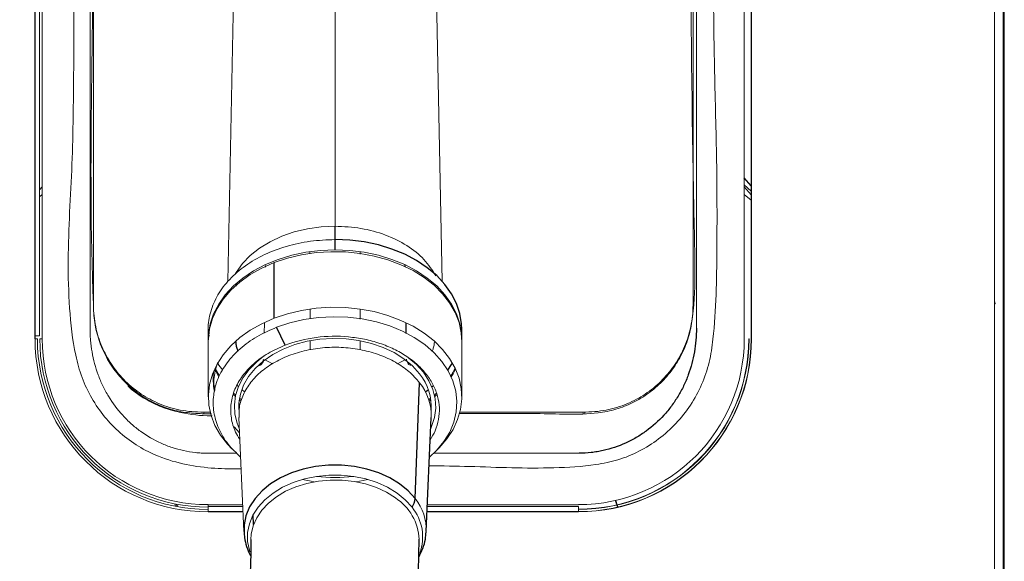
# Model space of a CAD drawing. Header units: millimetres. Extents: x 6 to 425, y 6 to 273.
# Tile 9 of 103: x 163.7 to 170.43, y 120.97 to 124.67. Entities that reach past the tile are written whole.
import ezdxf

# ---------------------------------------------------------------- set-up
doc = ezdxf.new("R2010")
doc.units = ezdxf.units.MM

msp = doc.modelspace()

# ---------------------------------------------------------------- linework, layer by layer
at = {"color": 144, "linetype": 'Continuous', "lineweight": 18}
for p, q in [((170.366, 115.5241), (170.366, 144.5241)), ((170.4239, 115.5241), (170.4239, 144.5241)), ((170.4326, 144.5241), (170.4326, 115.5241)), ((163.8042, 122.4908), (163.8042, 128.4908)), ((163.806, 128.4908), (163.806, 122.4908)), ((163.8536, 128.4908), (163.8536, 122.4908)), ((164.2039, 122.7241), (164.2039, 128.4908)), ((168.3039, 122.7241), (168.3039, 128.4908)), ((168.6542, 122.4908), (168.6542, 128.4908)), ((168.7019, 122.4908), (168.7019, 128.4908)), ((168.7036, 128.4908), (168.7036, 122.4908)), ((163.8356, 122.5113), (163.8356, 128.4547)), ((165.8561, 125.7668), (165.8561, 123.2616)), ((165.1672, 125.0669), (165.124, 122.8828)), ((166.5882, 122.8856), (166.5451, 125.0669)), ((164.2032, 123.933), (164.2039, 123.9338)), ((168.7019, 123.5367), (168.6542, 123.5915)), ((163.8356, 123.5102), (163.8536, 123.531)), ((168.6542, 123.5438), (168.7019, 123.5015)), ((168.6542, 123.531), (168.7019, 123.4762)), ((163.8536, 123.478), (163.8356, 123.4633)), ((168.7019, 123.439), (168.6542, 123.478)), ((165.6843, 123.0855), (165.6843, 123.0726)), ((166.0279, 123.0838), (166.0279, 123.0715)), ((165.3798, 122.9939), (165.3796, 122.9823)), ((170.3694, 122.7316), (170.366, 122.752)), ((165.685, 122.6922), (165.6851, 122.6299)), ((166.0273, 122.691), (166.0272, 122.627)), ((170.3694, 122.7316), (170.366, 122.7316)), ((165.3727, 122.5983), (165.3715, 122.5298)), ((163.8042, 122.4908), (163.8209, 122.4908)), ((163.8356, 122.5113), (163.806, 122.5113)), ((163.837, 122.4908), (163.8536, 122.4908)), ((165.6853, 122.4788), (165.6854, 122.4163)), ((166.027, 122.4783), (166.0269, 122.4169)), ((168.6852, 122.4908), (168.687, 122.4908)), ((164.9895, 122.475), (164.9895, 122.0945)), ((166.7228, 122.0945), (166.7228, 122.475)), ((165.0374, 122.2739), (165.06, 122.2328)), ((165.1867, 122.173), (165.1957, 122.1652)), ((165.2191, 122.145), (165.2402, 122.1269)), ((165.1586, 122.1113), (165.1744, 122.0966)), ((165.2008, 122.074), (165.2125, 122.0647)), ((165.2024, 122.0845), (165.2168, 122.0731)), ((166.4971, 122.0744), (166.5098, 122.0845)), ((166.5357, 122.1066), (166.5492, 122.1189)), ((166.5378, 122.0966), (166.5536, 122.1113)), ((165.002, 121.9908), (164.9373, 121.9908)), ((164.9587, 121.9804), (164.9619, 121.9908)), ((165.1981, 121.9537), (165.2328, 121.1736)), ((166.7103, 121.9908), (167.5706, 121.9908)), ((167.5506, 121.9908), (167.5537, 121.981)), ((167.5638, 121.9814), (167.5609, 121.9908)), ((165.1652, 121.8884), (165.2027, 121.8495)), ((165.1851, 121.7086), (164.9818, 121.7086)), ((167.526, 121.7086), (166.5284, 121.7086)), ((164.761, 121.3465), (164.7658, 121.362)), ((164.7742, 121.3604), (164.7684, 121.3451)), ((164.7767, 121.3435), (164.7825, 121.3589)), ((164.9873, 121.3571), (165.2246, 121.3571)), ((164.9873, 121.3571), (164.9873, 121.3405)), ((164.9873, 121.3448), (165.2252, 121.3448)), ((164.9873, 121.3405), (164.9873, 121.3244)), ((166.4871, 121.3448), (167.5206, 121.3448)), ((166.4876, 121.3571), (167.5206, 121.3571)), ((167.5206, 121.3448), (167.5206, 121.3261)), ((167.7727, 121.3855), (167.7828, 121.356)), ((167.786, 121.3568), (167.7767, 121.3865)), ((167.7833, 121.3544), (167.7882, 121.3402)), ((167.7909, 121.3408), (167.7865, 121.3551)), ((164.9873, 121.3077), (164.9873, 121.3244)), ((164.9873, 121.3095), (165.2268, 121.3095)), ((165.2268, 121.3077), (164.9873, 121.3077)), ((167.5206, 121.3077), (166.4854, 121.3077)), ((166.4855, 121.3095), (167.5206, 121.3095)), ((167.5206, 121.3261), (167.5206, 121.3244)), ((167.5206, 121.3244), (167.5206, 121.3095))]:
    msp.add_line(p, q, dxfattribs=at)
at = {"color": 7, "linetype": 'Continuous', "lineweight": 25}
for p, q in [((168.7019, 123.5369), (168.6542, 123.5917)), ((165.8561, 123.1704), (165.8561, 123.2616)), ((165.8561, 123.0997), (165.8561, 123.1704)), ((165.4406, 122.6323), (165.4406, 123.0128)), ((166.3324, 122.9984), (166.3326, 122.9845)), ((165.1324, 122.8096), (165.1369, 122.8232)), ((165.1779, 122.8657), (165.1776, 122.8513)), ((164.9895, 122.5576), (164.9895, 122.4868)), ((165.5141, 122.4473), (165.4566, 122.5708)), ((166.3395, 122.6002), (166.3407, 122.528)), ((166.7228, 122.4868), (166.7228, 122.5576)), ((165.2889, 122.3085), (165.2957, 122.3067)), ((166.4034, 121.3989), (166.4339, 122.1915)), ((166.5183, 122.1622), (166.5304, 122.1725)), ((166.4794, 121.1736), (166.5141, 121.9537)), ((165.2991, 121.2207), (165.2965, 121.2885))]:
    msp.add_line(p, q, dxfattribs=at)
at = {"color": 144, "linetype": 'Continuous', "lineweight": 18, "flags": 128}
for points in [[(165.8561, 123.2616), (165.761, 123.2573), (165.6675, 123.2442), (165.5771, 123.2227), (165.4914, 123.1931), (165.4119, 123.1559), (165.3399, 123.1118), (165.2765, 123.0614), (165.2229, 123.0057), (165.18, 122.9455), (165.1754, 122.9376)], [(165.8561, 123.0997), (165.7555, 123.0955), (165.6563, 123.0831), (165.5597, 123.0627), (165.4672, 123.0345), (165.3799, 122.9989), (165.299, 122.9563), (165.2257, 122.9074), (165.1609, 122.8528), (165.1056, 122.7933), (165.0603, 122.7296), (165.0259, 122.6626), (165.0026, 122.5933), (164.9909, 122.5225), (164.9895, 122.4809)], [(166.7228, 122.475), (166.7191, 122.5318), (166.7039, 122.6023), (166.6773, 122.671), (166.6396, 122.7371), (166.5912, 122.7996), (166.533, 122.8578), (166.4656, 122.9107), (166.3899, 122.9578), (166.307, 122.9984), (166.2181, 123.0319), (166.1242, 123.0578), (166.0267, 123.0759), (165.9269, 123.0858), (165.8262, 123.0875), (165.7258, 123.0809), (165.6272, 123.0661), (165.5317, 123.0433), (165.4406, 123.0128)], [(166.7227, 122.4809), (166.7213, 122.5225), (166.7096, 122.5933), (166.6864, 122.6626), (166.6519, 122.7296), (166.6067, 122.7933), (166.5513, 122.8528), (166.4865, 122.9074), (166.4132, 122.9563), (166.3324, 122.9989), (166.2451, 123.0345), (166.1525, 123.0627), (166.056, 123.0831), (165.9567, 123.0955), (165.8561, 123.0997)], [(165.4406, 123.0128), (165.3551, 122.9751), (165.2764, 122.9306), (165.2055, 122.8799), (165.1435, 122.8238), (165.091, 122.7629), (165.0489, 122.6982), (165.0178, 122.6304), (164.9979, 122.5605), (164.9897, 122.4895), (164.9895, 122.475)], [(166.5497, 121.7271), (166.5688, 121.7458), (166.6212, 121.8066), (166.6633, 121.8714), (166.6945, 121.9391), (166.7143, 122.009), (166.7225, 122.08), (166.7191, 122.1513), (166.7039, 122.2217), (166.6773, 122.2904), (166.6396, 122.3565), (166.5912, 122.4191), (166.533, 122.4772), (166.4656, 122.5302), (166.3899, 122.5773), (166.307, 122.6178), (166.2181, 122.6513), (166.1242, 122.6773), (166.0267, 122.6953), (165.9269, 122.7053), (165.8262, 122.707), (165.7258, 122.7004), (165.6272, 122.6856), (165.5317, 122.6628), (165.4406, 122.6323)], [(165.4406, 122.6323), (165.3551, 122.5946), (165.2764, 122.55), (165.2055, 122.4994), (165.1435, 122.4432), (165.091, 122.3824), (165.0489, 122.3176), (165.0178, 122.2499), (164.9979, 122.18), (164.9897, 122.109), (164.9932, 122.0377), (165.0083, 121.9673), (165.035, 121.8985), (165.0727, 121.8325), (165.121, 121.7699), (165.15, 121.7392)], [(166.502, 121.6813), (166.5497, 121.7271), (166.6004, 121.7886), (166.6401, 121.8539), (166.6685, 121.9222), (166.6849, 121.9924), (166.6893, 122.0635), (166.6816, 122.1344), (166.6618, 122.2042), (166.6303, 122.2718), (166.5874, 122.3362), (166.534, 122.3964), (166.4706, 122.4517), (166.3982, 122.5012), (166.318, 122.5441), (166.231, 122.5799), (166.1386, 122.608), (166.042, 122.6281), (165.9428, 122.6397), (165.8422, 122.6428), (165.7419, 122.6374), (165.6432, 122.6234), (165.5477, 122.6011), (165.4566, 122.5708)], [(166.4339, 122.2525), (166.3855, 122.306), (166.3273, 122.3544), (166.2603, 122.3968), (166.1858, 122.4323), (166.1051, 122.4602), (166.0198, 122.4802), (165.9314, 122.4918), (165.8417, 122.4947), (165.7522, 122.489), (165.6646, 122.4747), (165.5807, 122.4521), (165.5018, 122.4217), (165.4296, 122.3839), (165.3653, 122.3395), (165.3101, 122.2894), (165.2651, 122.2344), (165.2311, 122.1755), (165.2088, 122.114), (165.1985, 122.0509), (165.1985, 122.0075)], [(165.3669, 122.3717), (165.3201, 122.3346), (165.2683, 122.2826), (165.2266, 122.2261), (165.1956, 122.1663), (165.176, 122.1042), (165.168, 122.0408), (165.1717, 121.9772), (165.1872, 121.9145), (165.2014, 121.879)], [(165.3767, 122.3483), (165.4031, 122.333), (165.4276, 122.32)], [(166.2839, 122.3196), (166.3092, 122.333), (166.3356, 122.3483)], [(166.5108, 121.879), (166.5166, 121.8923), (166.5363, 121.9544), (166.5443, 122.0178), (166.5405, 122.0814), (166.525, 122.1442), (166.4981, 122.2049), (166.4602, 122.2627), (166.4119, 122.3164), (166.3612, 122.36)], [(165.038, 122.2847), (165.0603, 122.2441), (165.0634, 122.2392)], [(166.6478, 122.2376), (166.6519, 122.2441), (166.6772, 122.2907)], [(166.6509, 122.2307), (166.6633, 122.2519), (166.68, 122.2848)], [(165.1608, 122.1211), (165.1609, 122.1209), (165.1765, 122.1066)], [(166.5001, 122.0649), (166.5067, 122.0702), (166.5114, 122.074)], [(166.3823, 121.3396), (166.336, 121.3905), (166.28, 121.4362), (166.2153, 121.4758), (166.1434, 121.5085), (166.0655, 121.5337), (165.9835, 121.5507), (165.8988, 121.5593), (165.8132, 121.5593), (165.7286, 121.5506), (165.6465, 121.5336), (165.5687, 121.5085), (165.4967, 121.4757), (165.4321, 121.4361), (165.3761, 121.3904), (165.3298, 121.3395), (165.2943, 121.2845), (165.2702, 121.2264), (165.2581, 121.1665), (165.2581, 121.1061), (165.2703, 121.0462), (165.2742, 121.0342)], [(165.2811, 121.1193), (165.2832, 121.1546), (165.2961, 121.2119), (165.3203, 121.2673), (165.3555, 121.3197), (165.4008, 121.3681), (165.4554, 121.4113), (165.5182, 121.4487), (165.5878, 121.4794), (165.6629, 121.5027), (165.742, 121.5182), (165.8233, 121.5257), (165.9054, 121.5248), (165.9864, 121.5158), (166.0648, 121.4986), (166.1389, 121.4738), (166.2073, 121.4417), (166.2685, 121.4031)], [(165.6338, 121.5301), (165.6925, 121.5174), (165.7141, 121.5137)], [(165.9982, 121.5137), (166.0476, 121.5229), (166.0785, 121.5301)]]:
    msp.add_lwpolyline(points, dxfattribs=at)
at = {"color": 7, "linetype": 'Continuous', "lineweight": 25, "flags": 128}
for points in [[(166.7228, 122.5576), (166.7213, 122.5932), (166.7096, 122.664), (166.6864, 122.7333), (166.6519, 122.8003), (166.6067, 122.864), (166.5513, 122.9235), (166.4865, 122.9781), (166.4132, 123.027), (166.3324, 123.0696), (166.2451, 123.1052), (166.1525, 123.1334), (166.056, 123.1539), (165.9567, 123.1662), (165.8561, 123.1704)], [(166.7208, 122.5163), (166.7213, 122.5219), (166.7213, 122.5222)], [(166.627, 122.2775), (166.6519, 122.3148), (166.6586, 122.326)], [(166.4744, 122.1281), (166.4865, 122.137), (166.4945, 122.1431)], [(166.4034, 121.3989), (166.3553, 121.4518), (166.297, 121.4994), (166.2298, 121.5406), (166.1549, 121.5746), (166.0739, 121.6007), (165.9886, 121.6184), (165.9005, 121.6274), (165.8115, 121.6273), (165.7234, 121.6184), (165.6381, 121.6006), (165.5571, 121.5745), (165.4823, 121.5405), (165.4151, 121.4993), (165.3568, 121.4517), (165.3087, 121.3988), (165.2718, 121.3415), (165.2467, 121.2812), (165.2341, 121.2189), (165.2341, 121.156), (165.2347, 121.1501)], [(166.4266, 120.903), (166.4311, 121.1204), (166.4311, 121.1204)]]:
    msp.add_lwpolyline(points, dxfattribs=at)
at = {"color": 144, "linetype": 'Continuous', "lineweight": 18}
for centre, radius, start, end in [((164.9873, 122.4908), 1.183, 180, 270), ((164.9873, 122.4908), 1.1664, 180, 270), ((164.9873, 122.4908), 1.1503, 180, 270), ((164.9873, 122.4908), 1.1336, 180, 270), ((165.8552, 121.5399), 0.9694, 84.54406, 110.6013), ((167.5206, 122.4908), 1.1664, 270, 0), ((167.5206, 122.4908), 1.1646, 270, 0), ((167.5206, 122.4908), 1.1813, 270, 0), ((167.5206, 122.4908), 1.183, 270, 0), ((167.5206, 122.4908), 1.1336, 270, 0), ((165.4424, 122.2134), 0.4196, 171.82313, 191.22229), ((166.1564, 122.0267), 0.3577, 355.52597, 39.13924), ((166.1531, 121.9642), 0.3612, 358.32125, 38.98052), ((165.8561, 122.5105), 0.9679, 262.50346, 277.49654), ((166.0762, 121.1044), 0.3553, 2.57621, 57.22988), ((166.1385, 121.1841), 0.3411, 357.67937, 39.03837), ((166.1365, 121.1371), 0.3185, 339.47518, 39.4904)]:
    msp.add_arc(centre, radius, start, end, dxfattribs=at)
at = {"color": 7, "linetype": 'Continuous', "lineweight": 25}
msp.add_arc((166.2837, 121.4082), 0.1201, 325.21557, 355.58566, dxfattribs=at)
for points, knots in [([(165.2811, 121.1191), (165.2803, 121.0568), (165.2787, 120.939), (165.2672, 120.7633), (165.2519, 120.6043), (165.2346, 120.4635), (165.2172, 120.3428), (165.2014, 120.2448), (165.1879, 120.1669), (165.1757, 120.1001), (165.1629, 120.0337), (165.1484, 119.961), (165.126, 119.8547), (165.0931, 119.7083), (165.0455, 119.5148), (164.9867, 119.2953), (164.9151, 119.0489), (164.8288, 118.7745), (164.7212, 118.4574), (164.5914, 118.1023), (164.4418, 117.7223), (164.2835, 117.3452), (164.121, 116.9791), (163.9561, 116.6252), (163.7611, 116.2243), (163.5367, 115.7853), (163.2854, 115.318), (163.0554, 114.9087), (162.8492, 114.5546), (162.6682, 114.2525), (162.4983, 113.976), (162.335, 113.716), (162.1218, 113.3837), (161.8548, 112.9801), (161.6109, 112.6257), (161.448, 112.3947), (161.3677, 112.2819), (161.2916, 112.1761), (161.2238, 112.0826), (161.168, 112.0063), (161.1249, 111.9476), (161.0884, 111.8982), (161.0433, 111.8374), (160.9765, 111.7477), (160.8803, 111.6199), (160.7566, 111.4577), (160.6049, 111.262), (160.3763, 110.9728), (160.0819, 110.6118), (159.7326, 110.2016), (159.3933, 109.8198), (159.0651, 109.4662), (158.7494, 109.1406), (158.4483, 108.8437), (158.2119, 108.6208), (158.0379, 108.4622), (157.9224, 108.3589), (157.8119, 108.2622), (157.713, 108.1772), (157.6381, 108.114), (157.5867, 108.0711), (157.5462, 108.0375), (157.4971, 107.9972), (157.4311, 107.9436), (157.3472, 107.8764), (157.2309, 107.7851), (157.079, 107.6694), (156.8978, 107.537), (156.7112, 107.407), (156.5316, 107.2883), (156.3613, 107.1816), (156.2003, 107.0861), (156.0483, 107.0011), (155.8839, 106.9146), (155.7109, 106.8304), (155.5342, 106.7528), (155.4014, 106.7003), (155.3077, 106.6662), (155.2461, 106.6449), (155.1793, 106.6229), (155.0938, 106.5967), (154.9768, 106.5645), (154.8081, 106.5257), (154.6104, 106.4942), (154.4061, 106.4807), (154.2341, 106.4848), (154.0988, 106.4996), (153.9941, 106.5187), (153.9148, 106.5378), (153.8487, 106.5571), (153.7855, 106.5784), (153.7123, 106.6067), (153.6191, 106.6493), (153.5118, 106.7085), (153.4013, 106.7817), (153.3002, 106.8601), (153.2103, 106.9387), (153.134, 107.0127), (153.0728, 107.0772), (153.0262, 107.129), (152.987, 107.1745), (152.9488, 107.2208), (152.9099, 107.2696), (152.8456, 107.3538), (152.7556, 107.481), (152.641, 107.6612), (152.5234, 107.8671), (152.4038, 108.101), (152.2829, 108.364), (152.1617, 108.6581), (152.0417, 108.9831), (151.9061, 109.393), (151.7634, 109.8873), (151.6202, 110.4646), (151.492, 111.0644), (151.3778, 111.6821), (151.266, 112.38), (151.1607, 113.1558), (151.0651, 114.0057), (150.9842, 114.8778), (150.9173, 115.7653), (150.8636, 116.6613), (150.8225, 117.5392), (150.7922, 118.3936), (150.7688, 119.3103), (150.7532, 120.3111), (150.7479, 121.4198), (150.7533, 122.5698), (150.7696, 123.7604), (150.7965, 124.9905), (150.8341, 126.259), (150.8813, 127.5421), (150.9374, 128.8375), (151.0017, 130.1424), (151.0749, 131.477), (151.1568, 132.8395), (151.2471, 134.2284), (151.3515, 135.728), (151.4712, 137.3389), (151.6073, 139.0609), (151.7529, 140.807), (151.9082, 142.5853), (152.0728, 144.3918), (152.2464, 146.2288), (152.428, 148.0896), (152.6176, 149.9785), (152.8145, 151.8913), (153.0171, 153.8195), (153.206, 155.5872), (153.3789, 157.1868), (153.5341, 158.6123), (153.6885, 160.0243), (153.8411, 161.417), (153.9905, 162.7843), (154.1202, 163.9791), (154.2304, 165.0035), (154.3218, 165.8616), (154.4095, 166.6972), (154.4931, 167.5079), (154.572, 168.2909), (154.6456, 169.0438), (154.7091, 169.7173), (154.7629, 170.3139), (154.8078, 170.8368), (154.8479, 171.3345), (154.8833, 171.8058), (154.9127, 172.2281), (154.9369, 172.6044), (154.9568, 172.9398), (154.9723, 173.2286), (154.9842, 173.4744), (154.9933, 173.6825), (155.0007, 173.8757), (155.0063, 174.0532), (155.0103, 174.2136), (155.0125, 174.3566), (155.0129, 174.4784), (155.0124, 174.5558), (155.0114, 174.5876), (155.0113, 174.5913)], [0, 0, 0, 0, 0.002986, 0.005645, 0.007983, 0.009999, 0.011693, 0.013062, 0.014054, 0.014865, 0.015744, 0.0167, 0.017732, 0.0199, 0.022354, 0.025101, 0.028151, 0.031515, 0.035206, 0.039743, 0.044418, 0.048978, 0.053412, 0.057709, 0.061861, 0.068064, 0.073845, 0.079175, 0.083357, 0.087179, 0.090631, 0.093909, 0.097161, 0.103467, 0.10965, 0.111174, 0.11269, 0.114166, 0.115432, 0.116461, 0.117254, 0.117814, 0.118469, 0.11973, 0.121477, 0.123707, 0.126418, 0.129602, 0.135819, 0.14175, 0.147387, 0.152727, 0.157767, 0.162491, 0.166858, 0.168665, 0.170404, 0.172078, 0.173617, 0.174808, 0.175395, 0.175884, 0.176587, 0.177552, 0.178773, 0.180243, 0.182588, 0.185291, 0.187925, 0.190396, 0.192711, 0.194874, 0.196892, 0.19877, 0.201362, 0.203637, 0.205568, 0.206411, 0.207178, 0.207889, 0.208917, 0.210385, 0.212253, 0.215186, 0.217683, 0.219798, 0.22158, 0.222786, 0.223806, 0.22465, 0.225367, 0.226299, 0.227524, 0.229063, 0.23074, 0.232255, 0.233592, 0.234935, 0.235961, 0.23667, 0.237329, 0.238011, 0.238718, 0.23945, 0.241602, 0.243971, 0.246605, 0.249503, 0.252684, 0.25617, 0.25998, 0.264066, 0.270324, 0.276816, 0.283501, 0.290342, 0.297301, 0.306536, 0.31584, 0.325145, 0.335043, 0.344799, 0.354348, 0.363633, 0.372608, 0.384171, 0.39619, 0.408657, 0.421564, 0.434903, 0.448661, 0.462826, 0.476651, 0.490816, 0.505307, 0.520107, 0.535197, 0.55056, 0.568985, 0.58772, 0.606726, 0.625959, 0.64577, 0.665719, 0.685976, 0.706593, 0.727488, 0.748568, 0.769727, 0.785418, 0.801037, 0.816527, 0.83183, 0.846881, 0.861615, 0.871325, 0.880838, 0.890131, 0.899183, 0.907971, 0.916473, 0.924669, 0.930956, 0.937027, 0.942874, 0.948506, 0.953961, 0.958467, 0.962976, 0.96752, 0.970981, 0.974516, 0.978158, 0.981945, 0.985921, 0.990133, 0.994624, 0.999378, 1, 1, 1, 1]), ([(168.3268, 122.5643), (168.327, 122.537), (168.326, 122.5097), (168.3216, 122.4554), (168.3182, 122.4286), (168.3045, 122.3488), (168.2906, 122.2966), (168.267, 122.2327), (168.262, 122.22), (168.2514, 122.1949), (168.2458, 122.1825), (168.2282, 122.1459), (168.2153, 122.1221), (168.1874, 122.0759), (168.1724, 122.0535), (168.1481, 122.0209), (168.1397, 122.0102), (168.1224, 121.9892), (168.1134, 121.9788), (168.0674, 121.9283), (168.0271, 121.8923), (167.9617, 121.8445), (167.939, 121.8296), (167.9036, 121.809), (167.8916, 121.8024), (167.8673, 121.7898), (167.855, 121.7839), (167.7931, 121.7559), (167.7419, 121.7388), (167.6756, 121.7241), (167.6623, 121.7215), (167.6353, 121.717), (167.6217, 121.7151), (167.5808, 121.7105), (167.5534, 121.7088), (167.526, 121.7086)], [0, 0, 0, 0, 0.0625, 0.0625, 0.125, 0.125, 0.25, 0.25, 0.28125, 0.28125, 0.3125, 0.3125, 0.375, 0.375, 0.4375, 0.4375, 0.46875, 0.46875, 0.5, 0.5, 0.625, 0.625, 0.6875, 0.6875, 0.71875, 0.71875, 0.75, 0.75, 0.875, 0.875, 0.90625, 0.90625, 0.9375, 0.9375, 1, 1, 1, 1]), ([(165.1767, 122.47), (165.1773, 122.4652), (165.1789, 122.4505), (165.183, 122.4284), (165.1893, 122.4135), (165.192, 122.407)], [0, 0, 0, 0, 0.216083, 0.657511, 1, 1, 1, 1]), ([(165.3392, 122.3109), (165.3415, 122.3118), (165.3511, 122.3153), (165.3641, 122.3289), (165.3669, 122.345), (165.3684, 122.3534)], [0, 0, 0, 0, 0.136197, 0.550013, 1, 1, 1, 1]), ([(165.2343, 121.1689), (165.2348, 121.1567), (165.2362, 121.1235), (165.2509, 121.0708), (165.2656, 121.0291), (165.2777, 121.0095), (165.2786, 121.0081)], [0, 0, 0, 0, 0.218494, 0.595034, 0.972553, 1, 1, 1, 1]), ([(166.4286, 120.9983), (166.4385, 121.0181), (166.4583, 121.0577), (166.4745, 121.1158), (166.4771, 121.1536), (166.4782, 121.1696)], [0, 0, 0, 0, 0.365365, 0.7303561, 1, 1, 1, 1])]:
    msp.add_open_spline(points, degree=3, knots=knots, dxfattribs=at)
at = {"color": 144, "linetype": 'Continuous', "lineweight": 18}
for points, knots in [([(166.4995, 121.6238), (166.5916, 121.6223), (166.7801, 121.6194), (167.0644, 121.6074), (167.3527, 121.6069), (167.5965, 121.6198), (167.7923, 121.6596), (167.9376, 121.719), (168.0717, 121.803), (168.1909, 121.9099), (168.29, 122.0362), (168.3666, 122.1777), (168.4192, 122.33), (168.4619, 122.6381), (168.4687, 123.0989), (168.4682, 123.7093), (168.4493, 124.3199), (168.4377, 125.3389), (168.4358, 126.2768), (168.4476, 127.1337), (168.4623, 127.5012), (168.4728, 127.8687), (168.4675, 128.2357), (168.4513, 128.532), (168.4093, 128.7546), (168.3519, 128.9), (168.2713, 129.0337), (168.1696, 129.1522), (168.0492, 129.2516), (167.9141, 129.3297), (167.7676, 129.3841), (167.5784, 129.4174), (167.3502, 129.4236), (167.0864, 129.4175), (166.5623, 129.4081), (166.056, 129.4067), (165.5674, 129.4173), (165.3568, 129.4292), (165.1465, 129.4341), (164.9375, 129.4224), (164.7491, 129.3875), (164.5866, 129.3263), (164.4519, 129.2472), (164.3327, 129.1464), (164.2317, 129.0274), (164.1527, 128.8928), (164.0956, 128.746), (164.0681, 128.5891), (164.0635, 128.4289), (164.0687, 127.9108), (164.0641, 127.0349), (164.0627, 125.6172), (164.0756, 124.501), (164.0588, 123.6862), (164.04, 123.3578), (164.0279, 123.0295), (164.0363, 122.7023), (164.0658, 122.4329), (164.1214, 122.2261), (164.1885, 122.0843), (164.2771, 121.9562), (164.3846, 121.845), (164.5094, 121.7534), (164.6607, 121.6776), (164.8377, 121.6272), (165.0282, 121.6024), (165.154, 121.6016), (165.2138, 121.6013)], [0, 0, 0, 0, 0.01288, 0.026346, 0.039777, 0.05318, 0.060389, 0.067598, 0.074997, 0.082397, 0.089864, 0.097331, 0.104793, 0.112255, 0.140675, 0.169121, 0.197596, 0.226056, 0.311565, 0.328689, 0.34584, 0.362976, 0.38007, 0.397146, 0.404385, 0.411625, 0.418867, 0.426108, 0.433348, 0.440588, 0.447827, 0.455067, 0.467346, 0.479653, 0.491961, 0.540617, 0.550414, 0.560274, 0.570094, 0.579813, 0.589493, 0.596735, 0.603978, 0.611217, 0.618456, 0.625695, 0.632935, 0.640351, 0.64783, 0.655316, 0.712781, 0.770246, 0.853501, 0.868798, 0.884151, 0.899472, 0.914701, 0.929892, 0.937212, 0.944532, 0.951707, 0.958881, 0.966061, 0.973241, 0.982429, 0.991642, 1, 1, 1, 1]), ([(164.1656, 128.0896), (164.1657, 128.0946), (164.1702, 128.2621), (164.1864, 128.4737), (164.2332, 128.7207), (164.2832, 128.8439), (164.3524, 128.957), (164.4396, 129.0571), (164.5426, 129.1409), (164.6579, 129.2064), (164.7828, 129.2516), (164.9364, 129.2783), (165.1152, 129.2786), (165.5617, 129.2693), (166.0462, 129.2769), (166.5513, 129.2733), (166.832, 129.2793), (167.0958, 129.2903), (167.3594, 129.2909), (167.5792, 129.2791), (167.7521, 129.2441), (167.8752, 129.1942), (167.9882, 129.1246), (168.0882, 129.0372), (168.1717, 128.934), (168.2369, 128.8185), (168.2822, 128.6935), (168.3135, 128.4979), (168.3177, 128.2342), (168.3102, 127.9058), (168.2839, 126.3717), (168.2813, 124.8368), (168.3108, 123.3015), (168.3195, 122.9715), (168.314, 122.7092), (168.2812, 122.5186), (168.2373, 122.4017), (168.175, 122.2938), (168.0955, 122.1977), (168.0009, 122.1166), (167.8941, 122.0522), (167.7779, 122.0068), (167.627, 121.9765), (167.4438, 121.9752), (167.1269, 121.9835), (166.88, 121.9815), (166.7037, 121.9801)], [0, 0, 0, 0, 0.001147, 0.038112, 0.048125, 0.058139, 0.068153, 0.078168, 0.08818, 0.098193, 0.108205, 0.118218, 0.133481, 0.148772, 0.219817, 0.243624, 0.263632, 0.283667, 0.303649, 0.323586, 0.333598, 0.343611, 0.353627, 0.363643, 0.373657, 0.383671, 0.393685, 0.403699, 0.428579, 0.453508, 0.478438, 0.777459, 0.802522, 0.827583, 0.852581, 0.861997, 0.871412, 0.880817, 0.890221, 0.899626, 0.909031, 0.918441, 0.927851, 0.943873, 0.95994, 1, 1, 1, 1]), ([(164.1811, 122.5643), (164.1811, 123.9482), (164.1811, 125.3321), (164.1811, 127.0619), (164.1811, 127.5809), (164.1811, 128.1431), (164.1811, 128.3809), (164.1811, 128.4458), (164.1811, 128.4782), (164.181, 128.489), (164.1813, 128.5107), (164.1816, 128.5215), (164.1844, 128.5755), (164.1901, 128.6187), (164.2018, 128.6727), (164.2044, 128.6835), (164.21, 128.7051), (164.2131, 128.7159), (164.2229, 128.7481), (164.2303, 128.7691), (164.255, 128.831), (164.2748, 128.8706), (164.3094, 128.9277), (164.3218, 128.9464), (164.3482, 128.9827), (164.362, 129.0001), (164.4055, 129.0506), (164.4371, 129.0817), (164.4884, 129.1244), (164.5061, 129.138), (164.5429, 129.1638), (164.5617, 129.1758), (164.6193, 129.2094), (164.6592, 129.2285), (164.7216, 129.2522), (164.7427, 129.2593), (164.7859, 129.2717), (164.8076, 129.277), (164.873, 129.29), (164.9171, 129.2951), (164.9726, 129.2969), (164.9838, 129.2969), (165.0061, 129.2969), (165.0395, 129.2969), (165.4297, 129.2969), (166.1656, 129.2969), (166.9683, 129.2969), (167.4143, 129.2969), (167.5146, 129.2969), (167.5258, 129.297), (167.5481, 129.2965), (167.5592, 129.2961), (167.5927, 129.294), (167.615, 129.2917), (167.6811, 129.282), (167.7242, 129.272), (167.7873, 129.2518), (167.8082, 129.2442), (167.8493, 129.2272), (167.8697, 129.2178), (167.9291, 129.1872), (167.9667, 129.1637), (168.0198, 129.1241), (168.0371, 129.1102), (168.0704, 129.0808), (168.0866, 129.0652), (168.133, 129.0169), (168.1609, 128.9826), (168.1983, 128.9279), (168.2101, 128.9091), (168.2321, 128.8705), (168.2424, 128.8505), (168.2706, 128.7898), (168.2858, 128.7482), (168.3035, 128.6843), (168.3085, 128.6628), (168.3168, 128.6192), (168.32, 128.597), (168.3247, 128.5525), (168.3261, 128.5303), (168.3268, 128.4969), (168.3268, 128.4857), (168.3268, 128.4635), (168.3268, 128.2743), (168.3268, 127.7289), (168.3268, 126.4822), (168.3268, 125.0575), (168.3268, 123.8109), (168.3268, 123.1876), (168.3268, 122.876), (168.3268, 122.7201), (168.3268, 122.6422), (168.3268, 122.6033), (168.3268, 122.5838), (168.3268, 122.574), (168.3268, 122.5699), (168.3268, 122.5671), (168.3268, 122.5657), (168.3268, 122.5643)], [0, 0, 0, 0, 0.25, 0.25, 0.3125, 0.34375, 0.351563, 0.355469, 0.355469, 0.357422, 0.357422, 0.359375, 0.359375, 0.367188, 0.367188, 0.369141, 0.369141, 0.371094, 0.371094, 0.375, 0.375, 0.382813, 0.382813, 0.386719, 0.386719, 0.390625, 0.390625, 0.398438, 0.398438, 0.402344, 0.402344, 0.40625, 0.40625, 0.414063, 0.414063, 0.417969, 0.417969, 0.421875, 0.421875, 0.429688, 0.429688, 0.431641, 0.431641, 0.433594, 0.4375, 0.5, 0.5625, 0.578125, 0.578125, 0.580078, 0.580078, 0.582031, 0.582031, 0.585938, 0.585938, 0.59375, 0.59375, 0.597656, 0.597656, 0.601563, 0.601563, 0.609375, 0.609375, 0.613281, 0.613281, 0.617188, 0.617188, 0.625, 0.625, 0.628906, 0.628906, 0.632813, 0.632813, 0.640625, 0.640625, 0.644531, 0.644531, 0.648438, 0.648438, 0.652344, 0.652344, 0.654297, 0.654297, 0.65625, 0.6875, 0.75, 0.875, 0.9375, 0.96875, 0.984375, 0.992188, 0.996094, 0.998047, 0.999023, 0.999512, 0.999756, 0.999756, 1, 1, 1, 1]), ([(165.0108, 121.9792), (165.0089, 121.9792), (164.9684, 121.9788), (164.8897, 121.9801), (164.7721, 121.9956), (164.6562, 122.0333), (164.5452, 122.0904), (164.4457, 122.1661), (164.3594, 122.2575), (164.29, 122.3632), (164.239, 122.4794), (164.2085, 122.6028), (164.1623, 123.6649), (164.2167, 124.8458), (164.1979, 126.1139), (164.1862, 126.4049), (164.1811, 126.533)], [0, 0, 0, 0, 0.001137, 0.02404, 0.046802, 0.071449, 0.096096, 0.120772, 0.145448, 0.170528, 0.195609, 0.220605, 0.245629, 0.826768, 0.923747, 1, 1, 1, 1]), ([(166.545, 122.9226), (166.5205, 122.9609), (166.4715, 123.0377), (166.3507, 123.1329), (166.2035, 123.2055), (166.035, 123.2527), (165.9157, 123.2587), (165.8561, 123.2616)], [0, 0, 0, 0, 0.199062, 0.399297, 0.599531, 0.799766, 1, 1, 1, 1]), ([(165.8561, 123.1704), (165.7994, 123.1681), (165.686, 123.1635), (165.5223, 123.1271), (165.3715, 123.0705), (165.2393, 122.9937), (165.131, 122.9002), (165.0499, 122.7936), (165.002, 122.678), (164.9837, 122.5821), (164.9932, 122.527), (164.9958, 122.5118)], [0, 0, 0, 0, 0.119293, 0.238586, 0.357879, 0.477172, 0.596465, 0.715758, 0.835051, 0.954344, 1, 1, 1, 1]), ([(164.9373, 121.9908), (164.8812, 121.9908), (164.7758, 122.0034), (164.6592, 122.0426), (164.5747, 122.0854), (164.5157, 122.1227), (164.4612, 122.1649), (164.4113, 122.2116), (164.366, 122.2626), (164.3256, 122.3176), (164.2903, 122.3764), (164.2505, 122.4598), (164.2148, 122.5728), (164.2039, 122.6722), (164.2039, 122.7241)], [0.7173, 0.7173, 0.7173, 0.7173, 0.7394875, 0.761675, 0.7727688, 0.7838625, 0.7949563, 0.80605, 0.8171438, 0.8282375, 0.8393313, 0.850425, 0.8726125, 0.8948, 0.8948, 0.8948, 0.8948]), ([(167.5706, 121.9908), (167.6267, 121.9908), (167.732, 122.0034), (167.8486, 122.0426), (167.9332, 122.0854), (167.9921, 122.1227), (168.0466, 122.1649), (168.0966, 122.2116), (168.1418, 122.2626), (168.1822, 122.3176), (168.2175, 122.3764), (168.2574, 122.4598), (168.293, 122.5728), (168.3039, 122.6722), (168.3039, 122.7241)], [0.7173, 0.7173, 0.7173, 0.7173, 0.7394875, 0.761675, 0.7727688, 0.7838625, 0.7949563, 0.80605, 0.8171438, 0.8282375, 0.8393313, 0.850425, 0.8726125, 0.8948, 0.8948, 0.8948, 0.8948]), ([(164.9818, 121.7086), (164.9784, 121.7086), (164.975, 121.7087), (164.9681, 121.7088), (164.9578, 121.7091), (164.9476, 121.7096), (164.9273, 121.7108), (164.9137, 121.712), (164.8734, 121.7165), (164.8468, 121.721), (164.7942, 121.7325), (164.7682, 121.7397), (164.7296, 121.7524), (164.7168, 121.757), (164.6913, 121.7669), (164.6786, 121.7722), (164.6163, 121.8004), (164.5695, 121.8276), (164.5038, 121.8753), (164.4827, 121.8924), (164.4521, 121.9198), (164.4421, 121.9292), (164.4227, 121.9484), (164.4133, 121.9582), (164.3675, 122.0083), (164.3352, 122.0516), (164.293, 122.1214), (164.2799, 122.1455), (164.2563, 122.1946), (164.2457, 122.2195), (164.2176, 122.2955), (164.2036, 122.3478), (164.1896, 122.4285), (164.1862, 122.4556), (164.1829, 122.4962), (164.1821, 122.5098), (164.1814, 122.5302), (164.1811, 122.5404), (164.1811, 122.5507), (164.1811, 122.5575), (164.1811, 122.561), (164.1811, 122.5643)], [0, 0, 0, 0, 0.007813, 0.007813, 0.015625, 0.03125, 0.03125, 0.0625, 0.0625, 0.125, 0.125, 0.1875, 0.1875, 0.21875, 0.21875, 0.25, 0.25, 0.375, 0.375, 0.4375, 0.4375, 0.46875, 0.46875, 0.5, 0.5, 0.625, 0.625, 0.6875, 0.6875, 0.75, 0.75, 0.875, 0.875, 0.9375, 0.9375, 0.96875, 0.96875, 0.984375, 0.992187, 0.992187, 1, 1, 1, 1]), ([(165.4566, 122.5708), (165.4102, 122.5504), (165.3175, 122.5095), (165.2032, 122.4255), (165.1128, 122.3285), (165.0513, 122.2206), (165.0208, 122.1064), (165.0221, 121.9901), (165.0561, 121.8765), (165.1172, 121.7712), (165.18, 121.7114), (165.2102, 121.6826)], [0, 0, 0, 0, 0.112008, 0.224016, 0.336025, 0.448033, 0.560041, 0.672049, 0.784057, 0.896066, 1, 1, 1, 1]), ([(166.5073, 121.8009), (166.5193, 121.8213), (166.5457, 121.8661), (166.5662, 121.9399), (166.5722, 122.0192), (166.56, 122.0983), (166.5307, 122.175), (166.4847, 122.2475), (166.4233, 122.314), (166.3478, 122.373), (166.2603, 122.4229), (166.1628, 122.4622), (166.0579, 122.4912), (165.9842, 122.5004), (165.9474, 122.5049)], [0, 0, 0, 0, 0.070538, 0.155034, 0.239531, 0.324027, 0.408524, 0.493021, 0.577517, 0.662014, 0.74651, 0.831007, 0.915503, 1, 1, 1, 1]), ([(165.5141, 122.4473), (165.4744, 122.4299), (165.395, 122.3949), (165.2972, 122.3229), (165.2198, 122.2399), (165.1673, 122.1476), (165.1408, 122.0498), (165.1431, 121.9505), (165.1643, 121.8673), (165.1943, 121.8212), (165.2047, 121.8051)], [0, 0, 0, 0, 0.132702, 0.265404, 0.398107, 0.530809, 0.663511, 0.796213, 0.928915, 1, 1, 1, 1]), ([(166.4339, 122.1915), (166.4111, 122.2174), (166.3654, 122.2692), (166.2715, 122.333), (166.1632, 122.3835), (166.0426, 122.4178), (165.9151, 122.4349), (165.7852, 122.4341), (165.658, 122.4154), (165.5385, 122.3794), (165.4311, 122.3277), (165.3402, 122.2622), (165.2688, 122.1854), (165.221, 122.1002), (165.1972, 122.0215), (165.2, 121.9724), (165.2011, 121.9537)], [0, 0, 0, 0, 0.073455, 0.14691, 0.2203651, 0.2938201, 0.3672751, 0.4407301, 0.5141851, 0.5876402, 0.6610952, 0.7345502, 0.8080052, 0.8814603, 0.9549153, 1, 1, 1, 1]), ([(166.5196, 122.4052), (166.5226, 122.4123), (166.5291, 122.4277), (166.5333, 122.45), (166.5349, 122.4642), (166.5353, 122.4685)], [0, 0, 0, 0, 0.369083, 0.807688, 1, 1, 1, 1]), ([(166.3438, 122.3534), (166.3453, 122.345), (166.3482, 122.3289), (166.3612, 122.3152), (166.3709, 122.3117), (166.3733, 122.3108)], [0, 0, 0, 0, 0.447758, 0.859342, 1, 1, 1, 1]), ([(165.0509, 122.3204), (165.0444, 122.2989), (165.0268, 122.2402), (165.024, 122.1781), (165.0351, 122.1405), (165.0352, 122.1402)], [0, 0, 0, 0, 0.363999, 0.995038, 1, 1, 1, 1]), ([(165.0531, 122.3286), (165.0538, 122.3267), (165.0614, 122.3084), (165.0763, 122.2922), (165.0897, 122.2777)], [0, 0, 0, 0, 0.101056, 1, 1, 1, 1]), ([(164.4402, 122.1688), (164.4416, 122.1674), (164.4715, 122.1354), (164.5434, 122.0871), (164.6539, 122.0278), (164.8009, 121.9834), (164.923, 121.9651), (165.0039, 121.9643), (165.0152, 121.9641)], [0, 0, 0, 0, 0.009459, 0.210378, 0.41095, 0.611522, 0.945358, 1, 1, 1, 1])]:
    msp.add_open_spline(points, degree=3, knots=knots, dxfattribs=at)

doc.saveas('drawing.dxf')
